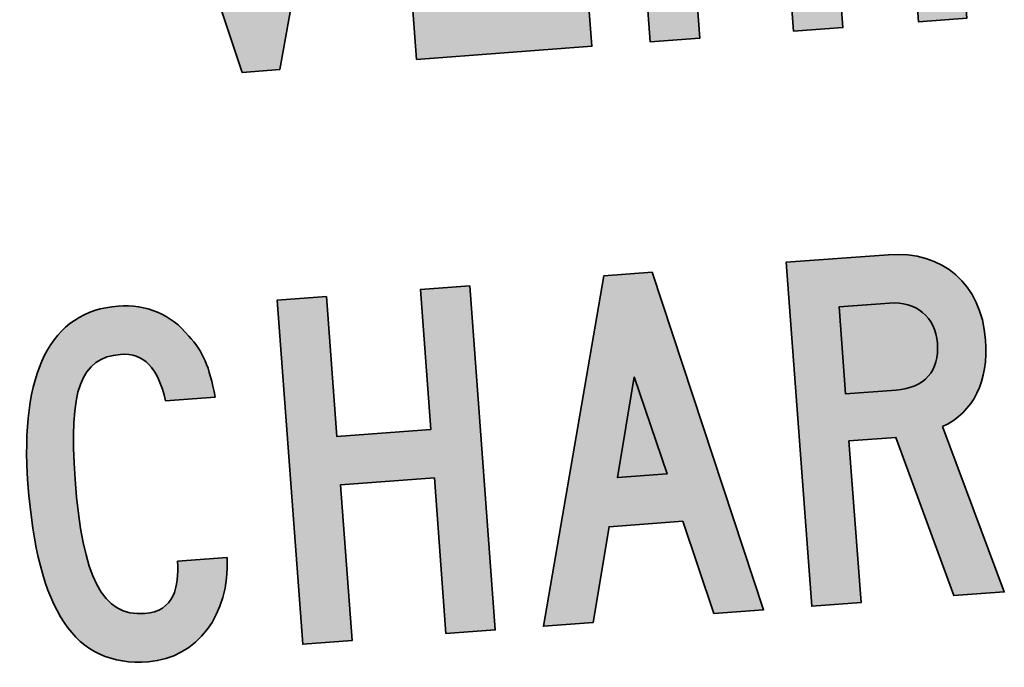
# Model space of a CAD drawing. Header units: millimetres. Extents: x 573132 to 957048, y 21042 to 318066.
# Tile 31 of 256: x 817516 to 818091, y 168374 to 168752. Entities that reach past the tile are written whole.
import ezdxf

# ---------------------------------------------------------------- set-up
doc = ezdxf.new("R2010")
doc.units = ezdxf.units.MM
doc.header["$LTSCALE"] = 2000
doc.layers.add('EV points', color=7, linetype='Continuous')

# ---------------------------------------------------------------- blocks, each defined once
blk = doc.blocks.new('elev17189.1')
at = {"true_color": 0xffffff}
h = blk.add_hatch(color=7, dxfattribs=at)
h.dxf.hatch_style = 1
h.paths.add_polyline_path([(-4.861479, 10.5), (-5.294979, 10.5), (-5.791929, 8.55264), (-6.288819, 10.5), (-6.722289, 10.5), (-5.961039, 7.5), (-5.633319, 7.5)])
h = blk.add_hatch(color=7, dxfattribs=at)
h.dxf.hatch_style = 1
h.paths.add_polyline_path([(-4.008684, 8.91051), (-3.385854, 8.91051), (-3.385854, 9.32106), (-4.008684, 9.32106), (-4.008684, 10.07895), (-3.026904, 10.07895), (-3.026904, 10.5), (-4.441494, 10.5), (-4.441494, 7.5), (-2.910774, 7.5), (-2.910774, 7.92105), (-4.008684, 7.92105)])
h = blk.add_hatch(color=7, dxfattribs=at)
h.dxf.hatch_style = 1
h.paths.add_polyline_path([(-2.400762, 7.5), (-1.970052, 7.5), (-1.970052, 8.85789), (-1.150692, 8.85789), (-1.150692, 7.5), (-0.720012, 7.5), (-0.720012, 10.5), (-1.150692, 10.5), (-1.150692, 9.27894), (-1.970052, 9.27894), (-1.970052, 10.5), (-2.400762, 10.5)])
h = blk.add_hatch(color=7, dxfattribs=at)
h.dxf.hatch_style = 1
h.paths.add_polyline_path([(0.36, 10.5), (-0.06, 10.5), (-0.06, 7.5), (0.36, 7.5)])
h = blk.add_hatch(color=7, dxfattribs=at)
h.dxf.hatch_style = 1
edge = h.paths.add_edge_path()
edge.add_spline(control_points=[(-7.157364, 2.86839), (-7.527324, 2.86839), (-7.675314, 3.21579), (-7.675314, 4.07895)], knot_values=[0, 0, 0, 0, 1, 1, 1, 1], degree=3, periodic=0)
edge.add_spline(control_points=[(-7.675314, 4.07895), (-7.675314, 4.8579), (-7.548504, 5.13159), (-7.199664, 5.13159)], knot_values=[0, 0, 0, 0, 1, 1, 1, 1], degree=3, periodic=0)
edge.add_spline(control_points=[(-7.199664, 5.13159), (-6.998844, 5.13159), (-6.882534, 4.99473), (-6.840264, 4.69998)], knot_values=[0, 0, 0, 0, 1, 1, 1, 1], degree=3, periodic=0)
edge.add_line((-6.840264, 4.69998), (-6.406854, 4.69998))
edge.add_spline(control_points=[(-6.406854, 4.69998), (-6.438534, 4.97367), (-6.480834, 5.1), (-6.597114, 5.24736)], knot_values=[0, 0, 0, 0, 1, 1, 1, 1], degree=3, periodic=0)
edge.add_spline(control_points=[(-6.597114, 5.24736), (-6.734514, 5.44737), (-6.945954, 5.55264), (-7.189074, 5.55264)], knot_values=[0, 0, 0, 0, 1, 1, 1, 1], degree=3, periodic=0)
edge.add_spline(control_points=[(-7.189074, 5.55264), (-7.781034, 5.55264), (-8.087604, 5.03685), (-8.087604, 4.06839)], knot_values=[0, 0, 0, 0, 1, 1, 1, 1], degree=3, periodic=0)
edge.add_spline(control_points=[(-8.087604, 4.06839), (-8.087604, 2.96313), (-7.802184, 2.44734), (-7.157364, 2.44734)], knot_values=[0, 0, 0, 0, 1, 1, 1, 1], degree=3, periodic=0)
edge.add_spline(control_points=[(-7.157364, 2.44734), (-6.734514, 2.44734), (-6.417414, 2.80527), (-6.406854, 3.3)], knot_values=[0, 0, 0, 0, 1, 1, 1, 1], degree=3, periodic=0)
edge.add_line((-6.406854, 3.3), (-6.840234, 3.3))
edge.add_spline(control_points=[(-6.840234, 3.3), (-6.840234, 3.07893), (-6.903684, 2.86839), (-7.157364, 2.86839)], knot_values=[0, 0, 0, 0, 1, 1, 1, 1], degree=3, periodic=0)
h = blk.add_hatch(color=7, dxfattribs=at)
h.dxf.hatch_style = 1
h.paths.add_polyline_path([(-5.806908, 2.49999), (-5.376168, 2.49999), (-5.376168, 3.85788), (-4.556808, 3.85788), (-4.556808, 2.49999), (-4.126158, 2.49999), (-4.126158, 5.49999), (-4.556808, 5.49999), (-4.556808, 4.27896), (-5.376168, 4.27896), (-5.376168, 5.49999), (-5.806908, 5.49999)])
h = blk.add_hatch(color=7, dxfattribs=at)
h.dxf.hatch_style = 1
h.paths.add_polyline_path([(-2.53464, 5.499984), (-2.9568, 5.499984), (-3.70611, 2.499984), (-3.27342, 2.499984), (-3.0729, 3.321024), (-2.42916, 3.321024), (-2.21808, 2.499984), (-1.78536, 2.499984)])
h.paths.add_polyline_path([(-2.53467, 3.742134), (-2.96739, 3.742134), (-2.75631, 4.605264)], flags=16)
h = blk.add_hatch(color=7, dxfattribs=at)
h.dxf.hatch_style = 1
edge = h.paths.add_edge_path()
edge.add_line((-1.365336, 5.499987), (-1.365336, 2.499987))
edge.add_line((-1.365336, 2.499987), (-0.934686, 2.499987))
edge.add_line((-0.934686, 2.499987), (-0.934686, 3.910527))
edge.add_line((-0.934686, 3.910527), (-0.525006, 3.910527))
edge.add_line((-0.525006, 3.910527), (-0.125826, 2.499987))
edge.add_line((-0.125826, 2.499987), (0.315384, 2.499987))
edge.add_line((0.315384, 2.499987), (-0.115296, 3.973647))
edge.add_spline(control_points=[(-0.115296, 3.973647), (0.168354, 4.078947), (0.315384, 4.342077), (0.315384, 4.699977)], knot_values=[0, 0, 0, 0, 1, 1, 1, 1], degree=3, periodic=0)
edge.add_spline(control_points=[(0.315384, 4.699977), (0.315384, 5.184207), (0.000264, 5.499987), (-0.472476, 5.499987)], knot_values=[0, 0, 0, 0, 1, 1, 1, 1], degree=3, periodic=0)
edge.add_line((-0.472476, 5.499987), (-1.365336, 5.499987))
edge = h.paths.add_edge_path(flags=16)
edge.add_line((-0.934686, 4.321047), (-0.934686, 5.078937))
edge.add_line((-0.934686, 5.078937), (-0.442467, 5.078937))
edge.add_spline(control_points=[(-0.493476, 5.078937), (-0.262386, 5.078937), (-0.104826, 4.931607), (-0.104796, 4.699977)], knot_values=[0, 0, 0, 0, 1, 1, 1, 1], degree=3, periodic=0)
edge.add_spline(control_points=[(-0.104796, 4.699977), (-0.104796, 4.457877), (-0.241356, 4.321047), (-0.493476, 4.321047)], knot_values=[0, 0, 0, 0, 1, 1, 1, 1], degree=3, periodic=0)
edge.add_line((-0.493476, 4.321047), (-0.934686, 4.321047))
at = {"true_color": 0x006699}
h = blk.add_hatch(color=144, dxfattribs=at)
h.dxf.hatch_style = 1
edge = h.paths.add_edge_path()
edge.add_spline(control_points=[(-0.493476, 4.321047), (-0.241356, 4.321047), (-0.104796, 4.457877), (-0.104796, 4.699977)], knot_values=[0, 0, 0, 0, 1, 1, 1, 1], degree=3, periodic=0)
edge.add_spline(control_points=[(-0.104796, 4.699977), (-0.104826, 4.931607), (-0.262386, 5.078937), (-0.493476, 5.078937)], knot_values=[0, 0, 0, 0, 1, 1, 1, 1], degree=3, periodic=0)
edge.add_line((-0.493476, 5.078937), (-0.934686, 5.078937))
edge.add_line((-0.934686, 5.078937), (-0.934686, 4.321047))
edge.add_line((-0.934686, 4.321047), (-0.493476, 4.321047))
h = blk.add_hatch(color=144, dxfattribs=at)
h.dxf.hatch_style = 1
h.paths.add_polyline_path([(-2.75631, 4.605264), (-2.96739, 3.742134), (-2.53467, 3.742134)])
at = {"color": 255, "lineweight": 35}
for points in [[(-5.633319, 7.5), (-5.961039, 7.5), (-6.722289, 10.5), (-6.288819, 10.5), (-5.791929, 8.55264), (-5.294979, 10.5), (-4.861479, 10.5)], [(-4.441494, 7.5), (-4.441494, 10.5), (-3.026904, 10.5), (-3.026904, 10.07895), (-4.008684, 10.07895), (-4.008684, 9.32106), (-3.385854, 9.32106), (-3.385854, 8.91051), (-4.008684, 8.91051), (-4.008684, 7.92105), (-2.910774, 7.92105), (-2.910774, 7.5)], [(-1.150692, 7.5), (-1.150692, 8.85789), (-1.970052, 8.85789), (-1.970052, 7.5), (-2.400762, 7.5), (-2.400762, 10.5), (-1.970052, 10.5), (-1.970052, 9.27894), (-1.150692, 9.27894), (-1.150692, 10.5), (-0.720012, 10.5), (-0.720012, 7.5)], [(-0.06, 10.5), (0.36, 10.5), (0.36, 7.5), (-0.06, 7.5)], [(-4.556808, 2.49999), (-4.556808, 3.85788), (-5.376168, 3.85788), (-5.376168, 2.49999), (-5.806908, 2.49999), (-5.806908, 5.49999), (-5.376168, 5.49999), (-5.376168, 4.27896), (-4.556808, 4.27896), (-4.556808, 5.49999), (-4.126158, 5.49999), (-4.126158, 2.49999)], [(-2.21808, 2.499984), (-2.42916, 3.321024), (-3.0729, 3.321024), (-3.27342, 2.499984), (-3.70611, 2.499984), (-2.9568, 5.499984), (-2.53464, 5.499984), (-1.78536, 2.499984)], [(-2.75631, 4.605264), (-2.96739, 3.742134), (-2.53467, 3.742134)]]:
    blk.add_lwpolyline(points, close=True, dxfattribs=at)
for points in [[(-0.115296, 3.973647), (0.315384, 2.499987), (-0.125826, 2.499987), (-0.525006, 3.910527), (-0.934686, 3.910527), (-0.934686, 2.499987), (-1.365336, 2.499987), (-1.365336, 5.499987), (-0.472476, 5.499987)], [(-0.493476, 5.078937), (-0.934686, 5.078937), (-0.934686, 4.321047), (-0.493476, 4.321047)], [(-6.406854, 4.69998), (-6.840264, 4.69998)], [(-6.840234, 3.3), (-6.406854, 3.3)]]:
    blk.add_lwpolyline(points, dxfattribs=at)
for points in [[(-8.087604, 4.06839), (-8.087604, 5.03685), (-7.781034, 5.55264), (-7.189074, 5.55264)], [(-7.189074, 5.55264), (-6.945954, 5.55264), (-6.734514, 5.44737), (-6.597114, 5.24736)], [(-0.472476, 5.499987), (0.000264, 5.499987), (0.315384, 5.184207), (0.315384, 4.699977)], [(-6.597114, 5.24736), (-6.480834, 5.1), (-6.438534, 4.97367), (-6.406854, 4.69998)], [(-7.199664, 5.13159), (-7.548504, 5.13159), (-7.675314, 4.8579), (-7.675314, 4.07895)], [(-6.840264, 4.69998), (-6.882534, 4.99473), (-6.998844, 5.13159), (-7.199664, 5.13159)], [(-0.104796, 4.699977), (-0.104826, 4.931607), (-0.262386, 5.078937), (-0.493476, 5.078937)], [(-0.493476, 4.321047), (-0.241356, 4.321047), (-0.104796, 4.457877), (-0.104796, 4.699977)], [(0.315384, 4.699977), (0.315384, 4.342077), (0.168354, 4.078947), (-0.115296, 3.973647)], [(-7.157364, 2.44734), (-7.802184, 2.44734), (-8.087604, 2.96313), (-8.087604, 4.06839)], [(-7.675314, 4.07895), (-7.675314, 3.21579), (-7.527324, 2.86839), (-7.157364, 2.86839)], [(-7.157364, 2.86839), (-6.903684, 2.86839), (-6.840234, 3.07893), (-6.840234, 3.3)], [(-6.406854, 3.3), (-6.417414, 2.80527), (-6.734514, 2.44734), (-7.157364, 2.44734)]]:
    blk.add_open_spline(points, degree=3, dxfattribs=at)

msp = doc.modelspace()

# ---------------------------------------------------------------- block references
at = {"layer": 'EV points', "xscale": 67.08863045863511, "yscale": 67.08863045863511, "zscale": 67.08863045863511, "rotation": 4.265107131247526}
msp.add_blockref('elev17189.1', (818082.24, 168248.8), dxfattribs=at)

doc.saveas('drawing.dxf')
